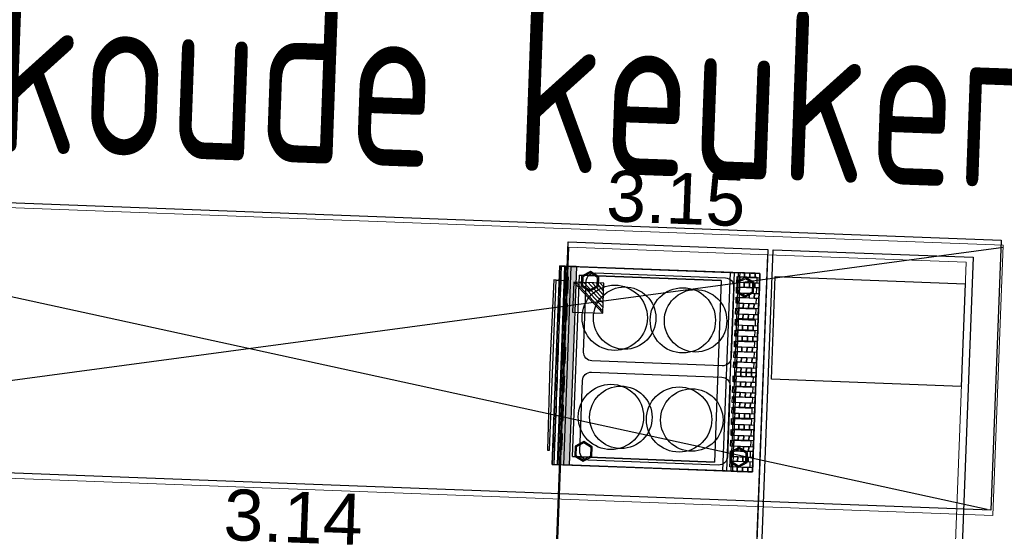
# Model space of a CAD drawing. Header units: millimetres. Extents: x 119024465 to 119292677, y 483022511 to 483148062.
# Tile 71 of 162: x 119092904 to 119096372, y 483061547 to 483063350. Entities that reach past the tile are written whole.
import ezdxf

# ---------------------------------------------------------------- set-up
doc = ezdxf.new("R2010")
doc.units = ezdxf.units.MM
doc.header["$LTSCALE"] = 100
doc.linetypes.add('B0703', pattern=[468.700004, 312.5, -156.200004])
doc.linetypes.add('CONTINUA', pattern=[0])
doc.layers.get('0').update_dxf_attribs({"linetype": 'CONTINUOUS'})
for name, color, linetype in [('200-2D', 1, 'CONTINUOUS'), ('200-3D', 1, 'CONTINUOUS'), ('204-2D', 7, 'CONTINUA'), ('450-2D', 6, 'CONTINUA'), ('650', 7, 'CONTINUOUS'), ('BT00----_RUIMTENRS', 7, 'CONTINUOUS'), ('GRI-3D', 7, 'CONTINUOUS'), ('INS-3D', 3, 'CONTINUOUS'), ('NASC-3D', 4, 'CONTINUOUS'), ('New_0', 7, 'CONTINUOUS'), ('New_82 Losse inrichting.LOSSE INRICHTING', 7, 'CONTINUOUS')]:
    doc.layers.add(name, color=color, linetype=linetype)
doc.styles.add('GENERATED_STYLE_1', font='arial.ttf')
doc.styles.get("Standard").update_dxf_attribs({"font": 'ISOCP.SHX'})

# ---------------------------------------------------------------- blocks, each defined once
blk = doc.blocks.new('*X203')
at = {"color": 0}
for p, q in [((286.774344, 2204.447934), (296.618251, 2214.291842)), ((286.774344, 2205.862148), (295.204037, 2214.291842)), ((286.774344, 2207.276361), (293.789824, 2214.291842)), ((286.774344, 2208.690575), (292.37561, 2214.291842)), ((286.774344, 2210.104788), (290.961397, 2214.291842)), ((286.774344, 2211.519002), (289.547183, 2214.291842)), ((286.774344, 2212.933216), (288.13297, 2214.291842))]:
    blk.add_line(p, q, dxfattribs=at)
blk = doc.blocks.new('FM')
at = {"layer": '450-2D'}
for p, q in [((10.606602, 0), (0, 0)), ((0, 0), (0, -10.606602)), ((0, -10.606602), (10.606602, 0)), ((10.606602, -10.606602), (10.606602, 0)), ((0, -10.606602), (10.606602, -10.606602))]:
    blk.add_line(p, q, dxfattribs=at)
blk.add_blockref('*X203', (-286.774344, -2214.291842), dxfattribs=at)
blk = doc.blocks.new('7IROE2')
at = {"layer": '200-2D'}
blk.add_lwpolyline([(0, -70), (70, -70), (70, 0), (0, 0)], close=True, dxfattribs=at)
at = {"layer": '200-3D'}
for p, q in [((0, -68.5, 85), (0, -7.5, 85)), ((70, -68.5, 85), (70, -7.5, 85))]:
    blk.add_line(p, q, dxfattribs=at)
at = {"layer": '200-3D', "extrusion": (1, 0, 0)}
blk.add_line((5, -70.57, 58.34), (5, -68.5, 58.34), dxfattribs=at)
at = {"layer": '200-3D', "extrusion": (1, 1.89767e-19, -7.24692e-18)}
blk.add_line((5, -71.65, 57.52), (5, -70.57, 58.34), dxfattribs=at)
at = {"layer": '200-3D'}
for points, elevation in [([(0, 0), (70, 0), (70, -64.5), (0, -64.5)], 15), ([(3.25, -1.97), (1.5, -5), (3.25, -8.03), (6.75, -8.03), (8.5, -5), (6.75, -1.97)], 3), ([(63.25, -1.97), (61.5, -5), (63.25, -8.03), (66.75, -8.03), (68.5, -5), (66.75, -1.97)], 3), ([(3.25, -56.67), (1.5, -59.7), (3.25, -62.73), (6.75, -62.73), (8.5, -59.7), (6.75, -56.67)], 3), ([(63.25, -56.67), (61.5, -59.7), (63.25, -62.73), (66.75, -62.73), (68.5, -59.7), (66.75, -56.67)], 3)]:
    blk.add_lwpolyline(points, close=True, dxfattribs=dict(at, elevation=elevation))
at = {"layer": '200-3D', "extrusion": (1, 0, 0), "elevation": 70}
blk.add_lwpolyline([(-7.5, 85), (-7.15, 85.15), (-7, 85.5), (-7, 87), (0, 87), (0, 81)], dxfattribs=at)
at = {"layer": '200-3D'}
for points in [[(3.5, -2.4), (2, -5), (3.5, -7.6), (6.5, -7.6), (8, -5), (6.5, -2.4)], [(63.5, -2.4), (62, -5), (63.5, -7.6), (66.5, -7.6), (68, -5), (66.5, -2.4)], [(3.5, -57.1), (2, -59.7), (3.5, -62.3), (6.5, -62.3), (8, -59.7), (6.5, -57.1)], [(63.5, -57.1), (62, -59.7), (63.5, -62.3), (66.5, -62.3), (68, -59.7), (66.5, -57.1)]]:
    blk.add_lwpolyline(points, close=True, dxfattribs=at)
at = {"layer": '200-3D', "extrusion": (1, 0, -1.83691e-16), "elevation": 0}
blk.add_lwpolyline([(-66.7, 78.03), (-66.7, 64.02), (-69.81, 64.02), (-70.52, 60.02), (-64.7, 60.02), (-64.7, 81.02), (-68.7, 81.02)], close=True, dxfattribs=at)
at = {"layer": '200-3D', "extrusion": (1, 0, -1.83691e-16)}
blk.add_lwpolyline([(-70.5, 81), (-70.5, 83), (-69.85, 84.4), (-68.5, 85)], dxfattribs=at)
at = {"layer": '200-3D'}
for points in [[(0, -68.5, 15), (0, -64.5, 15), (70, -68.5, 15), (70, -64.5, 15)], [(0, -68.5, 23), (0, -65.5, 23), (70, -68.5, 23), (70, -65.5, 23)]]:
    blk.add_solid(points, dxfattribs=at)
for points in [[(70, -7.5, 85), (0, -7.5, 85), (0, -10.5, 85), (70, -10.5, 85)], [(3, -13.5, 85), (67, -13.5, 85), (67, -63.5, 85), (3, -63.5, 85)], [(70, -66.5, 85), (0, -66.5, 85), (0, -68.5, 85), (70, -68.5, 85)], [(70, -68.7, 81.02), (0, -68.7, 81.02), (0, -70.5, 81), (70, -70.5, 81)]]:
    blk.add_3dface(points, dxfattribs=at)
for points, invisible_edges in [([(3, -13.5, 85), (0, -10.5, 85), (70, -10.5, 85), (67, -13.5, 85)], 13), ([(0, -66.5, 85), (0, -10.5, 85), (3, -13.5, 85), (3, -63.5, 85)], 10), ([(67, -63.5, 85), (67, -13.5, 85), (70, -10.5, 85), (70, -66.5, 85)], 10), ([(0, -66.5, 85), (3, -63.5, 85), (67, -63.5, 85), (70, -66.5, 85)], 7), ([(35, -72.76, 51.22), (35, -71.65, 57.52), (5, -71.65, 57.52), (5, -72.41, 53.19)], 1), ([(65, -72.41, 53.19), (65, -71.65, 57.52), (35, -71.65, 57.52), (35, -72.76, 51.22)], 4)]:
    blk.add_3dface(points, dxfattribs=dict(at, invisible_edges=invisible_edges))
at = {"layer": '204-2D'}
for p, q in [((35, -9), (0, -9)), ((70, -9), (35, -9))]:
    blk.add_line(p, q, dxfattribs=at)
for points in [[(1.36, -1), (3.46, -1), (3.46, -8), (1.36, -8), (1.36, -1)], [(5.11, -1), (7.21, -1), (7.21, -8), (5.11, -8), (5.11, -1)], [(8.69, -1), (10.8, -1), (10.8, -8), (8.69, -8), (8.69, -1)], [(12.49, -1), (14.6, -1), (14.6, -8), (12.49, -8), (12.49, -1)], [(16.43, -1), (18.54, -1), (18.54, -8), (16.43, -8), (16.43, -1)], [(20.28, -1), (22.39, -1), (22.39, -8), (20.28, -8), (20.28, -1)], [(24.1, -1), (26.21, -1), (26.21, -8), (24.1, -8), (24.1, -1)], [(27.79, -1), (29.9, -1), (29.9, -8), (27.79, -8), (27.79, -1)], [(31.4, -1), (33.5, -1), (33.5, -8), (31.4, -8), (31.4, -1)], [(36.36, -1), (38.46, -1), (38.46, -8), (36.36, -8), (36.36, -1)], [(40.11, -1), (42.21, -1), (42.21, -8), (40.11, -8), (40.11, -1)], [(43.69, -1), (45.8, -1), (45.8, -8), (43.69, -8), (43.69, -1)], [(47.49, -1), (49.6, -1), (49.6, -8), (47.49, -8), (47.49, -1)], [(51.43, -1), (53.54, -1), (53.54, -8), (51.43, -8), (51.43, -1)], [(55.28, -1), (57.39, -1), (57.39, -8), (55.28, -8), (55.28, -1)], [(59.1, -1), (61.21, -1), (61.21, -8), (59.1, -8), (59.1, -1)], [(62.79, -1), (64.9, -1), (64.9, -8), (62.79, -8), (62.79, -1)], [(66.4, -1), (68.5, -1), (68.5, -8), (66.4, -8), (66.4, -1)]]:
    blk.add_lwpolyline(points, dxfattribs=at)
for points in [[(30, -61), (5, -61, -0.414214), (2, -58), (2, -12, -0.414214), (5, -9), (30, -9, -0.414214), (33, -12), (33, -58, -0.414214)], [(65, -61), (40, -61, -0.414214), (37, -58), (37, -12, -0.414214), (40, -9), (65, -9, -0.414214), (68, -12), (68, -58, -0.414214)]]:
    blk.add_lwpolyline(points, format="xyb", close=True, dxfattribs=at)
for centre in [(17.5, -22), (52.5, -22), (17.5, -47), (52.5, -47)]:
    blk.add_circle(centre, 11, dxfattribs=at)
at = {"layer": 'GRI-3D', "extrusion": (0, -1, 0), "elevation": 67.94}
for points in [[(5.49, 73.05), (4.31, 71.02), (5.49, 68.99), (7.83, 68.99), (9, 71.02), (7.83, 73.05)], [(14.89, 73.05), (13.72, 71.02), (14.89, 68.99), (17.23, 68.99), (18.4, 71.02), (17.23, 73.05)], [(30.24, 73.19), (29.07, 71.16), (30.24, 69.13), (32.58, 69.13), (33.75, 71.16), (32.58, 73.19)], [(40.34, 73.19), (39.16, 71.16), (40.34, 69.13), (42.68, 69.13), (43.85, 71.16), (42.68, 73.19)], [(50.57, 73.19), (49.4, 71.16), (50.57, 69.13), (52.91, 69.13), (54.08, 71.16), (52.91, 73.19)], [(60.67, 73.19), (59.49, 71.16), (60.67, 69.13), (63.01, 69.13), (64.18, 71.16), (63.01, 73.19)]]:
    blk.add_lwpolyline(points, close=True, dxfattribs=at)
at = {"layer": 'GRI-3D'}
for centre in [(17.5, -26.5, 85.15), (52.5, -26.5, 85.15), (17.5, -50.5, 85.15), (52.5, -50.5, 85.15)]:
    blk.add_circle(centre, 11.5, dxfattribs=at)
at = {"layer": 'GRI-3D', "extrusion": (0, -1, 0)}
for centre in [(6.66, 71.02, 67.44), (16.06, 71.02, 67.44), (31.41, 71.16, 67.44), (41.51, 71.16, 67.44), (51.74, 71.16, 67.44), (61.84, 71.16, 67.44)]:
    blk.add_circle(centre, 2.92, dxfattribs=at)
at = {"layer": 'GRI-3D'}
for points, invisible_edges in [([(1.48, 0, 88), (-0.02, 0, 88), (-0.02, -1.63, 89.18), (1.48, -1.63, 89.18)], 1), ([(-0.02, 0, 87), (-0.02, 0, 88), (1.48, 0, 88), (1.48, 0, 87)], 6), ([(3.79, 0, 87), (3.45, 0, 88), (1.48, 0, 88), (1.48, 0, 87)], 5), ([(4.95, 0, 88), (3.45, 0, 88), (3.45, -1.63, 89.18), (4.95, -1.63, 89.18)], 1), ([(4.95, 0, 87), (4.95, 0, 88), (3.45, 0, 88), (3.45, 0, 87)], 7), ([(7.54, 0, 87), (7.2, 0, 88), (4.95, 0, 88), (4.95, 0, 87)], 5), ([(8.7, 0, 88), (7.2, 0, 88), (7.2, -1.63, 89.18), (8.7, -1.63, 89.18)], 1), ([(8.7, 0, 87), (8.7, 0, 88), (7.2, 0, 88), (7.2, 0, 87)], 7), ([(11.12, 0, 87), (10.79, 0, 88), (8.7, 0, 88), (8.7, 0, 87)], 5), ([(12.29, 0, 88), (10.79, 0, 88), (10.79, -1.63, 89.18), (12.29, -1.63, 89.18)], 1), ([(12.29, 0, 87), (12.29, 0, 88), (10.79, 0, 88), (10.79, 0, 87)], 7), ([(14.93, 0, 87), (14.59, 0, 88), (12.29, 0, 88), (12.29, 0, 87)], 5), ([(16.09, 0, 88), (14.59, 0, 88), (14.59, -1.63, 89.18), (16.09, -1.63, 89.18)], 1), ([(16.09, 0, 87), (16.09, 0, 88), (14.59, 0, 88), (14.59, 0, 87)], 7), ([(18.86, 0, 87), (18.53, 0, 88), (16.09, 0, 88), (16.09, 0, 87)], 5), ([(20.03, 0, 88), (18.53, 0, 88), (18.53, -1.63, 89.18), (20.03, -1.63, 89.18)], 1), ([(20.03, 0, 87), (20.03, 0, 88), (18.53, 0, 88), (18.53, 0, 87)], 7), ([(22.72, 0, 87), (22.38, 0, 88), (20.03, 0, 88), (20.03, 0, 87)], 5), ([(23.88, 0, 88), (22.38, 0, 88), (22.38, -1.63, 89.18), (23.88, -1.63, 89.18)], 1), ([(23.88, 0, 87), (23.88, 0, 88), (22.38, 0, 88), (22.38, 0, 87)], 7), ([(26.54, 0, 87), (26.2, 0, 88), (23.88, 0, 88), (23.88, 0, 87)], 5), ([(27.7, 0, 88), (26.2, 0, 88), (26.2, -1.63, 89.18), (27.7, -1.63, 89.18)], 1), ([(27.7, 0, 87), (27.7, 0, 88), (26.2, 0, 88), (26.2, 0, 87)], 7), ([(30.22, 0, 87), (29.89, 0, 88), (27.7, 0, 88), (27.7, 0, 87)], 5), ([(31.39, 0, 88), (29.89, 0, 88), (29.89, -1.63, 89.18), (31.39, -1.63, 89.18)], 1), ([(31.39, 0, 87), (31.39, 0, 88), (29.89, 0, 88), (29.89, 0, 87)], 7), ([(33.49, 0, 87), (33.49, 0, 88), (31.39, 0, 88), (31.19, 0, 87)], 5), ([(34.99, 0, 87), (34.99, 0, 88), (33.49, 0, 88), (33.49, 0, 87)], 6), ([(34.99, 0, 88), (33.49, 0, 88), (33.49, -1.63, 89.18), (34.99, -1.63, 89.18)], 1), ([(36.49, 0, 88), (34.99, 0, 88), (34.99, -1.63, 89.18), (36.49, -1.63, 89.18)], 1), ([(34.99, 0, 87), (34.99, 0, 88), (36.49, 0, 88), (36.49, 0, 87)], 6), ([(38.8, 0, 87), (38.46, 0, 88), (36.49, 0, 88), (36.49, 0, 87)], 5), ([(39.96, 0, 88), (38.46, 0, 88), (38.46, -1.63, 89.18), (39.96, -1.63, 89.18)], 1), ([(39.96, 0, 87), (39.96, 0, 88), (38.46, 0, 88), (38.46, 0, 87)], 7), ([(42.55, 0, 87), (42.21, 0, 88), (39.96, 0, 88), (39.96, 0, 87)], 5), ([(43.71, 0, 88), (42.21, 0, 88), (42.21, -1.63, 89.18), (43.71, -1.63, 89.18)], 1), ([(43.71, 0, 87), (43.71, 0, 88), (42.21, 0, 88), (42.21, 0, 87)], 7), ([(46.13, 0, 87), (45.8, 0, 88), (43.71, 0, 88), (43.71, 0, 87)], 5), ([(47.3, 0, 88), (45.8, 0, 88), (45.8, -1.63, 89.18), (47.3, -1.63, 89.18)], 1), ([(47.3, 0, 87), (47.3, 0, 88), (45.8, 0, 88), (45.8, 0, 87)], 7), ([(49.93, 0, 87), (49.6, 0, 88), (47.3, 0, 88), (47.3, 0, 87)], 5), ([(51.1, 0, 88), (49.6, 0, 88), (49.6, -1.63, 89.18), (51.1, -1.63, 89.18)], 1), ([(51.1, 0, 87), (51.1, 0, 88), (49.6, 0, 88), (49.6, 0, 87)], 7), ([(53.87, 0, 87), (53.54, 0, 88), (51.1, 0, 88), (51.1, 0, 87)], 5), ([(55.04, 0, 88), (53.54, 0, 88), (53.54, -1.63, 89.18), (55.04, -1.63, 89.18)], 1), ([(55.04, 0, 87), (55.04, 0, 88), (53.54, 0, 88), (53.54, 0, 87)], 7), ([(57.72, 0, 87), (57.39, 0, 88), (55.04, 0, 88), (55.04, 0, 87)], 5), ([(58.89, 0, 88), (57.39, 0, 88), (57.39, -1.63, 89.18), (58.89, -1.63, 89.18)], 1), ([(58.89, 0, 87), (58.89, 0, 88), (57.39, 0, 88), (57.39, 0, 87)], 7), ([(61.54, 0, 87), (61.21, 0, 88), (58.89, 0, 88), (58.89, 0, 87)], 5), ([(62.71, 0, 88), (61.21, 0, 88), (61.21, -1.63, 89.18), (62.71, -1.63, 89.18)], 1), ([(62.71, 0, 87), (62.71, 0, 88), (61.21, 0, 88), (61.21, 0, 87)], 7), ([(65.23, 0, 87), (64.9, 0, 88), (62.71, 0, 88), (62.71, 0, 87)], 5), ([(66.4, 0, 88), (64.9, 0, 88), (64.9, -1.63, 89.18), (66.4, -1.63, 89.18)], 1), ([(66.4, 0, 87), (66.4, 0, 88), (64.9, 0, 88), (64.9, 0, 87)], 7), ([(68.5, 0, 87), (68.5, 0, 88), (66.4, 0, 88), (66.2, 0, 87)], 5), ([(70, 0, 87), (70, 0, 88), (68.5, 0, 88), (68.5, 0, 87)], 6), ([(70, 0, 88), (68.5, 0, 88), (68.5, -1.63, 89.18), (70, -1.63, 89.18)], 1), ([(-0.02, -7, 88), (1.48, -7, 88), (1.48, -5.37, 89.18), (-0.02, -5.37, 89.18)], 1), ([(3.45, -7, 88), (4.95, -7, 88), (4.95, -5.37, 89.18), (3.45, -5.37, 89.18)], 1), ([(7.2, -7, 88), (8.7, -7, 88), (8.7, -5.37, 89.18), (7.2, -5.37, 89.18)], 1), ([(10.79, -7, 88), (12.29, -7, 88), (12.29, -5.37, 89.18), (10.79, -5.37, 89.18)], 1), ([(14.59, -7, 88), (16.09, -7, 88), (16.09, -5.37, 89.18), (14.59, -5.37, 89.18)], 1), ([(18.53, -7, 88), (20.03, -7, 88), (20.03, -5.37, 89.18), (18.53, -5.37, 89.18)], 1), ([(22.38, -7, 88), (23.88, -7, 88), (23.88, -5.37, 89.18), (22.38, -5.37, 89.18)], 1), ([(26.2, -7, 88), (27.7, -7, 88), (27.7, -5.37, 89.18), (26.2, -5.37, 89.18)], 1), ([(29.89, -7, 88), (31.39, -7, 88), (31.39, -5.37, 89.18), (29.89, -5.37, 89.18)], 1), ([(33.49, -7, 88), (34.99, -7, 88), (34.99, -5.37, 89.18), (33.49, -5.37, 89.18)], 1), ([(34.99, -7, 88), (36.49, -7, 88), (36.49, -5.37, 89.18), (34.99, -5.37, 89.18)], 1), ([(38.46, -7, 88), (39.96, -7, 88), (39.96, -5.37, 89.18), (38.46, -5.37, 89.18)], 1), ([(42.21, -7, 88), (43.71, -7, 88), (43.71, -5.37, 89.18), (42.21, -5.37, 89.18)], 1), ([(45.8, -7, 88), (47.3, -7, 88), (47.3, -5.37, 89.18), (45.8, -5.37, 89.18)], 1), ([(49.6, -7, 88), (51.1, -7, 88), (51.1, -5.37, 89.18), (49.6, -5.37, 89.18)], 1), ([(53.54, -7, 88), (55.04, -7, 88), (55.04, -5.37, 89.18), (53.54, -5.37, 89.18)], 1), ([(57.39, -7, 88), (58.89, -7, 88), (58.89, -5.37, 89.18), (57.39, -5.37, 89.18)], 1), ([(61.21, -7, 88), (62.71, -7, 88), (62.71, -5.37, 89.18), (61.21, -5.37, 89.18)], 1), ([(64.9, -7, 88), (66.4, -7, 88), (66.4, -5.37, 89.18), (64.9, -5.37, 89.18)], 1), ([(68.5, -7, 88), (70, -7, 88), (70, -5.37, 89.18), (68.5, -5.37, 89.18)], 1), ([(-0.02, -7, 87), (-0.02, -7, 88), (1.48, -7, 88), (1.48, -7, 87)], 6), ([(3.79, -7, 87), (3.45, -7, 88), (1.48, -7, 88), (1.48, -7, 87)], 5), ([(4.95, -7, 87), (4.95, -7, 88), (3.45, -7, 88), (3.45, -7, 87)], 7), ([(7.54, -7, 87), (7.2, -7, 88), (4.95, -7, 88), (4.95, -7, 87)], 5), ([(8.7, -7, 87), (8.7, -7, 88), (7.2, -7, 88), (7.2, -7, 87)], 7), ([(11.34, -7, 87), (10.79, -7, 88), (8.7, -7, 88), (8.7, -7, 87)], 5), ([(11.12, -7, 87), (10.79, -7, 88), (8.7, -7, 88), (8.7, -7, 87)], 5), ([(12.29, -7, 87), (12.29, -7, 88), (10.79, -7, 88), (10.79, -7, 87)], 7), ([(14.93, -7, 87), (14.59, -7, 88), (12.29, -7, 88), (12.29, -7, 87)], 5), ([(16.09, -7, 87), (16.09, -7, 88), (14.59, -7, 88), (14.59, -7, 87)], 7), ([(18.86, -7, 87), (18.53, -7, 88), (16.09, -7, 88), (16.09, -7, 87)], 5), ([(20.03, -7, 87), (20.03, -7, 88), (18.53, -7, 88), (18.53, -7, 87)], 7), ([(22.72, -7, 87), (22.38, -7, 88), (20.03, -7, 88), (20.03, -7, 87)], 5), ([(23.88, -7, 87), (23.88, -7, 88), (22.38, -7, 88), (22.38, -7, 87)], 7), ([(26.54, -7, 87), (26.2, -7, 88), (23.88, -7, 88), (23.88, -7, 87)], 5), ([(27.7, -7, 87), (27.7, -7, 88), (26.2, -7, 88), (26.2, -7, 87)], 7), ([(30.22, -7, 87), (29.89, -7, 88), (27.7, -7, 88), (27.7, -7, 87)], 5), ([(31.39, -7, 87), (31.39, -7, 88), (29.89, -7, 88), (29.89, -7, 87)], 7), ([(33.49, -7, 87), (33.49, -7, 88), (31.39, -7, 88), (31.19, -7, 87)], 5), ([(34.99, -7, 87), (34.99, -7, 88), (33.49, -7, 88), (33.49, -7, 87)], 6), ([(34.99, -7, 87), (34.99, -7, 88), (36.49, -7, 88), (36.49, -7, 87)], 6), ([(38.8, -7, 87), (38.46, -7, 88), (36.49, -7, 88), (36.49, -7, 87)], 5), ([(39.96, -7, 87), (39.96, -7, 88), (38.46, -7, 88), (38.46, -7, 87)], 7), ([(42.55, -7, 87), (42.21, -7, 88), (39.96, -7, 88), (39.96, -7, 87)], 5), ([(43.71, -7, 87), (43.71, -7, 88), (42.21, -7, 88), (42.21, -7, 87)], 7), ([(46.35, -7, 87), (45.8, -7, 88), (43.71, -7, 88), (43.71, -7, 87)], 5), ([(46.13, -7, 87), (45.8, -7, 88), (43.71, -7, 88), (43.71, -7, 87)], 5), ([(47.3, -7, 87), (47.3, -7, 88), (45.8, -7, 88), (45.8, -7, 87)], 7), ([(49.93, -7, 87), (49.6, -7, 88), (47.3, -7, 88), (47.3, -7, 87)], 5), ([(51.1, -7, 87), (51.1, -7, 88), (49.6, -7, 88), (49.6, -7, 87)], 7), ([(53.87, -7, 87), (53.54, -7, 88), (51.1, -7, 88), (51.1, -7, 87)], 5), ([(55.04, -7, 87), (55.04, -7, 88), (53.54, -7, 88), (53.54, -7, 87)], 7), ([(57.72, -7, 87), (57.39, -7, 88), (55.04, -7, 88), (55.04, -7, 87)], 5), ([(58.89, -7, 87), (58.89, -7, 88), (57.39, -7, 88), (57.39, -7, 87)], 7), ([(61.54, -7, 87), (61.21, -7, 88), (58.89, -7, 88), (58.89, -7, 87)], 5), ([(62.71, -7, 87), (62.71, -7, 88), (61.21, -7, 88), (61.21, -7, 87)], 7), ([(65.23, -7, 87), (64.9, -7, 88), (62.71, -7, 88), (62.71, -7, 87)], 5), ([(66.4, -7, 87), (66.4, -7, 88), (64.9, -7, 88), (64.9, -7, 87)], 7), ([(68.5, -7, 87), (68.5, -7, 88), (66.4, -7, 88), (66.2, -7, 87)], 5), ([(70, -7, 87), (70, -7, 88), (68.5, -7, 88), (68.5, -7, 87)], 6), ([(4.31, -69.94, 71.02), (9, -69.94, 71.02), (7.83, -69.94, 73.05), (5.49, -69.94, 73.05)], 1), ([(4.31, -69.94, 71.02), (5.49, -69.94, 68.99), (7.83, -69.94, 68.99), (9, -69.94, 71.02)], 8), ([(13.72, -69.94, 71.02), (18.4, -69.94, 71.02), (17.23, -69.94, 73.05), (14.89, -69.94, 73.05)], 1), ([(13.72, -69.94, 71.02), (14.89, -69.94, 68.99), (17.23, -69.94, 68.99), (18.4, -69.94, 71.02)], 8), ([(29.07, -69.94, 71.16), (33.75, -69.94, 71.16), (32.58, -69.94, 73.19), (30.24, -69.94, 73.19)], 1), ([(29.07, -69.94, 71.16), (30.24, -69.94, 69.13), (32.58, -69.94, 69.13), (33.75, -69.94, 71.16)], 8), ([(39.16, -69.94, 71.16), (43.85, -69.94, 71.16), (42.68, -69.94, 73.19), (40.34, -69.94, 73.19)], 1), ([(39.16, -69.94, 71.16), (40.34, -69.94, 69.13), (42.68, -69.94, 69.13), (43.85, -69.94, 71.16)], 8), ([(49.4, -69.94, 71.16), (54.08, -69.94, 71.16), (52.91, -69.94, 73.19), (50.57, -69.94, 73.19)], 1), ([(49.4, -69.94, 71.16), (50.57, -69.94, 69.13), (52.91, -69.94, 69.13), (54.08, -69.94, 71.16)], 8), ([(59.49, -69.94, 71.16), (64.18, -69.94, 71.16), (63.01, -69.94, 73.19), (60.67, -69.94, 73.19)], 1), ([(59.49, -69.94, 71.16), (60.67, -69.94, 69.13), (63.01, -69.94, 69.13), (64.18, -69.94, 71.16)], 8)]:
    blk.add_3dface(points, dxfattribs=dict(at, invisible_edges=invisible_edges))
for points in [[(1.48, -1.63, 89.18), (-0.02, -1.63, 89.18), (-0.02, -3.5, 89.57), (1.48, -3.5, 89.57)], [(4.95, -1.63, 89.18), (3.45, -1.63, 89.18), (3.45, -3.5, 89.57), (4.95, -3.5, 89.57)], [(8.7, -1.63, 89.18), (7.2, -1.63, 89.18), (7.2, -3.5, 89.57), (8.7, -3.5, 89.57)], [(12.29, -1.63, 89.18), (10.79, -1.63, 89.18), (10.79, -3.5, 89.57), (12.29, -3.5, 89.57)], [(16.09, -1.63, 89.18), (14.59, -1.63, 89.18), (14.59, -3.5, 89.57), (16.09, -3.5, 89.57)], [(20.03, -1.63, 89.18), (18.53, -1.63, 89.18), (18.53, -3.5, 89.57), (20.03, -3.5, 89.57)], [(23.88, -1.63, 89.18), (22.38, -1.63, 89.18), (22.38, -3.5, 89.57), (23.88, -3.5, 89.57)], [(27.7, -1.63, 89.18), (26.2, -1.63, 89.18), (26.2, -3.5, 89.57), (27.7, -3.5, 89.57)], [(31.39, -1.63, 89.18), (29.89, -1.63, 89.18), (29.89, -3.5, 89.57), (31.39, -3.5, 89.57)], [(34.99, -1.63, 89.18), (33.49, -1.63, 89.18), (33.49, -3.5, 89.57), (34.99, -3.5, 89.57)], [(36.49, -1.63, 89.18), (34.99, -1.63, 89.18), (34.99, -3.5, 89.57), (36.49, -3.5, 89.57)], [(39.96, -1.63, 89.18), (38.46, -1.63, 89.18), (38.46, -3.5, 89.57), (39.96, -3.5, 89.57)], [(43.71, -1.63, 89.18), (42.21, -1.63, 89.18), (42.21, -3.5, 89.57), (43.71, -3.5, 89.57)], [(47.3, -1.63, 89.18), (45.8, -1.63, 89.18), (45.8, -3.5, 89.57), (47.3, -3.5, 89.57)], [(51.1, -1.63, 89.18), (49.6, -1.63, 89.18), (49.6, -3.5, 89.57), (51.1, -3.5, 89.57)], [(55.04, -1.63, 89.18), (53.54, -1.63, 89.18), (53.54, -3.5, 89.57), (55.04, -3.5, 89.57)], [(58.89, -1.63, 89.18), (57.39, -1.63, 89.18), (57.39, -3.5, 89.57), (58.89, -3.5, 89.57)], [(62.71, -1.63, 89.18), (61.21, -1.63, 89.18), (61.21, -3.5, 89.57), (62.71, -3.5, 89.57)], [(66.4, -1.63, 89.18), (64.9, -1.63, 89.18), (64.9, -3.5, 89.57), (66.4, -3.5, 89.57)], [(70, -1.63, 89.18), (68.5, -1.63, 89.18), (68.5, -3.5, 89.57), (70, -3.5, 89.57)], [(-0.02, -5.37, 89.18), (1.48, -5.37, 89.18), (1.48, -3.5, 89.57), (-0.02, -3.5, 89.57)], [(3.45, -5.37, 89.18), (4.95, -5.37, 89.18), (4.95, -3.5, 89.57), (3.45, -3.5, 89.57)], [(7.2, -5.37, 89.18), (8.7, -5.37, 89.18), (8.7, -3.5, 89.57), (7.2, -3.5, 89.57)], [(10.79, -5.37, 89.18), (12.29, -5.37, 89.18), (12.29, -3.5, 89.57), (10.79, -3.5, 89.57)], [(14.59, -5.37, 89.18), (16.09, -5.37, 89.18), (16.09, -3.5, 89.57), (14.59, -3.5, 89.57)], [(18.53, -5.37, 89.18), (20.03, -5.37, 89.18), (20.03, -3.5, 89.57), (18.53, -3.5, 89.57)], [(22.38, -5.37, 89.18), (23.88, -5.37, 89.18), (23.88, -3.5, 89.57), (22.38, -3.5, 89.57)], [(26.2, -5.37, 89.18), (27.7, -5.37, 89.18), (27.7, -3.5, 89.57), (26.2, -3.5, 89.57)], [(29.89, -5.37, 89.18), (31.39, -5.37, 89.18), (31.39, -3.5, 89.57), (29.89, -3.5, 89.57)], [(33.49, -5.37, 89.18), (34.99, -5.37, 89.18), (34.99, -3.5, 89.57), (33.49, -3.5, 89.57)], [(34.99, -5.37, 89.18), (36.49, -5.37, 89.18), (36.49, -3.5, 89.57), (34.99, -3.5, 89.57)], [(38.46, -5.37, 89.18), (39.96, -5.37, 89.18), (39.96, -3.5, 89.57), (38.46, -3.5, 89.57)], [(42.21, -5.37, 89.18), (43.71, -5.37, 89.18), (43.71, -3.5, 89.57), (42.21, -3.5, 89.57)], [(45.8, -5.37, 89.18), (47.3, -5.37, 89.18), (47.3, -3.5, 89.57), (45.8, -3.5, 89.57)], [(49.6, -5.37, 89.18), (51.1, -5.37, 89.18), (51.1, -3.5, 89.57), (49.6, -3.5, 89.57)], [(53.54, -5.37, 89.18), (55.04, -5.37, 89.18), (55.04, -3.5, 89.57), (53.54, -3.5, 89.57)], [(57.39, -5.37, 89.18), (58.89, -5.37, 89.18), (58.89, -3.5, 89.57), (57.39, -3.5, 89.57)], [(61.21, -5.37, 89.18), (62.71, -5.37, 89.18), (62.71, -3.5, 89.57), (61.21, -3.5, 89.57)], [(64.9, -5.37, 89.18), (66.4, -5.37, 89.18), (66.4, -3.5, 89.57), (64.9, -3.5, 89.57)], [(68.5, -5.37, 89.18), (70, -5.37, 89.18), (70, -3.5, 89.57), (68.5, -3.5, 89.57)]]:
    blk.add_3dface(points, dxfattribs=at)
at = {"layer": 'INS-3D'}
blk.add_lwpolyline([(0, 0), (70, 0), (70, -70.5), (0, -70.5)], close=True, dxfattribs=at)
at = {"layer": 'NASC-3D', "invisible_edges": 15}
blk.add_3dface([(0, -10.5, 85), (0, -7, 85), (70, -7, 85), (70, -10.5, 85)], dxfattribs=at)
at = {"layer": '450-2D'}
blk.add_blockref('FM', (5.49, -54.77), dxfattribs=at)
at = {"layer": 'INS-3D', "flags": 9}
for tag, p in [('DIST', (0, 0)), ('ANGOLO', (0, -1.5))]:
    blk.add_attdef(tag, p, '', height=1, dxfattribs=at)
blk = doc.blocks.new('Kubus 23[6]_1', base_point=(-14019.9, 35298.8))
at = {"layer": 'New_82 Losse inrichting.LOSSE INRICHTING', "color": 9, "linetype": 'B0703', "lineweight": 0, "flags": 128}
blk.add_lwpolyline([(-8687.9, 36251.8), (-14019.9, 36251.8), (-14019.9, 35298.8), (-8687.9, 35298.8)], close=True, dxfattribs=at)
blk = doc.blocks.new('Kubus 23[145]_1', base_point=(-10215.3, 36186.6))
at = {"layer": 'New_82 Losse inrichting.LOSSE INRICHTING', "color": 2, "linetype": 'Continuous', "lineweight": 0, "flags": 128}
blk.add_lwpolyline([(-9515.3, 33346.3), (-9515.3, 36186.6), (-10215.3, 36186.6), (-10215.3, 33346.3)], close=True, dxfattribs=at)
blk = doc.blocks.new('Kubus 23[146]_1', base_point=(-9515.3, 36186.6))
at = {"layer": 'New_82 Losse inrichting.LOSSE INRICHTING', "color": 2, "linetype": 'Continuous', "lineweight": 0, "flags": 128}
blk.add_lwpolyline([(-8815.3, 33346.3), (-8815.3, 36186.6), (-9515.3, 36186.6), (-9515.3, 33346.3)], close=True, dxfattribs=at)

msp = doc.modelspace()

# ---------------------------------------------------------------- linework, layer by layer
at = {"layer": '200-2D'}
for points in [[(119094835.7, 483062566.8), (119095539.5, 483062540.1), (119095431.9, 483059702.8), (119094728, 483059729.5)], [(119095557.9, 483062539.4), (119096261.7, 483062512.7), (119096154.1, 483059675.4), (119095450.3, 483059702.1)]]:
    msp.add_lwpolyline(points, close=True, dxfattribs=at)
at = {"layer": '450-2D'}
for p, q in [((119091032, 483062775.7), (119096311.4, 483061624.5)), ((119096368.9, 483062547.2), (119090993.8, 483061826.1))]:
    msp.add_line(p, q, dxfattribs=at)
msp.add_lwpolyline([(119091032, 483062775.7), (119096360.9, 483062573.6), (119096324.8, 483061621), (119090995.9, 483061823.1)], close=True, dxfattribs=at)
at = {"layer": '650'}
msp.add_lwpolyline([(119095565.2, 483062444.9), (119096233.5, 483062419.6), (119096219.8, 483062057.3), (119095551.5, 483062082.6)], close=True, dxfattribs=at)

# ---------------------------------------------------------------- block references
at = {"layer": '200-3D', "xscale": 10, "yscale": 10, "zscale": 10, "rotation": 267.8278999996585}
msp.add_blockref('7IROE2', (119095511, 483062455.4), dxfattribs=at)
at = {"layer": 'New_82 Losse inrichting.LOSSE INRICHTING', "color": 2, "linetype": 'B0703', "lineweight": 0, "rotation": 357.8278999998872}
msp.add_blockref('Kubus 23[6]_1', (119091003.1, 483061805), dxfattribs=at)
at = {"layer": 'New_82 Losse inrichting.LOSSE INRICHTING', "color": 2, "linetype": 'Continuous', "lineweight": 0, "rotation": 357.8278999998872}
for name, p in [('Kubus 23[145]_1', (119094838.5, 483062548)), ('Kubus 23[146]_1', (119095538, 483062521.5))]:
    msp.add_blockref(name, p, dxfattribs=at)

# ---------------------------------------------------------------- texts
at = {"layer": 'BT00----_RUIMTENRS', "width": 0.8}
msp.add_text('Demo en koude keuken', height=600, rotation=357.9091, dxfattribs=at).set_placement((119090227.3, 483062980.3))
at = {"layer": 'New_0', "color": 5, "linetype": 'Continuous', "lineweight": 0, "char_height": 180, "attachment_point": 8, "rotation": 357.8279, "style": 'GENERATED_STYLE_1'}
for s, insert in [('\\A1;3.15', (119095212.1, 483062628.5)), ('\\A1;3.14', (119093864.3, 483061504.7))]:
    msp.add_mtext(s, dxfattribs=dict(at, insert=insert))

doc.saveas('drawing.dxf')
